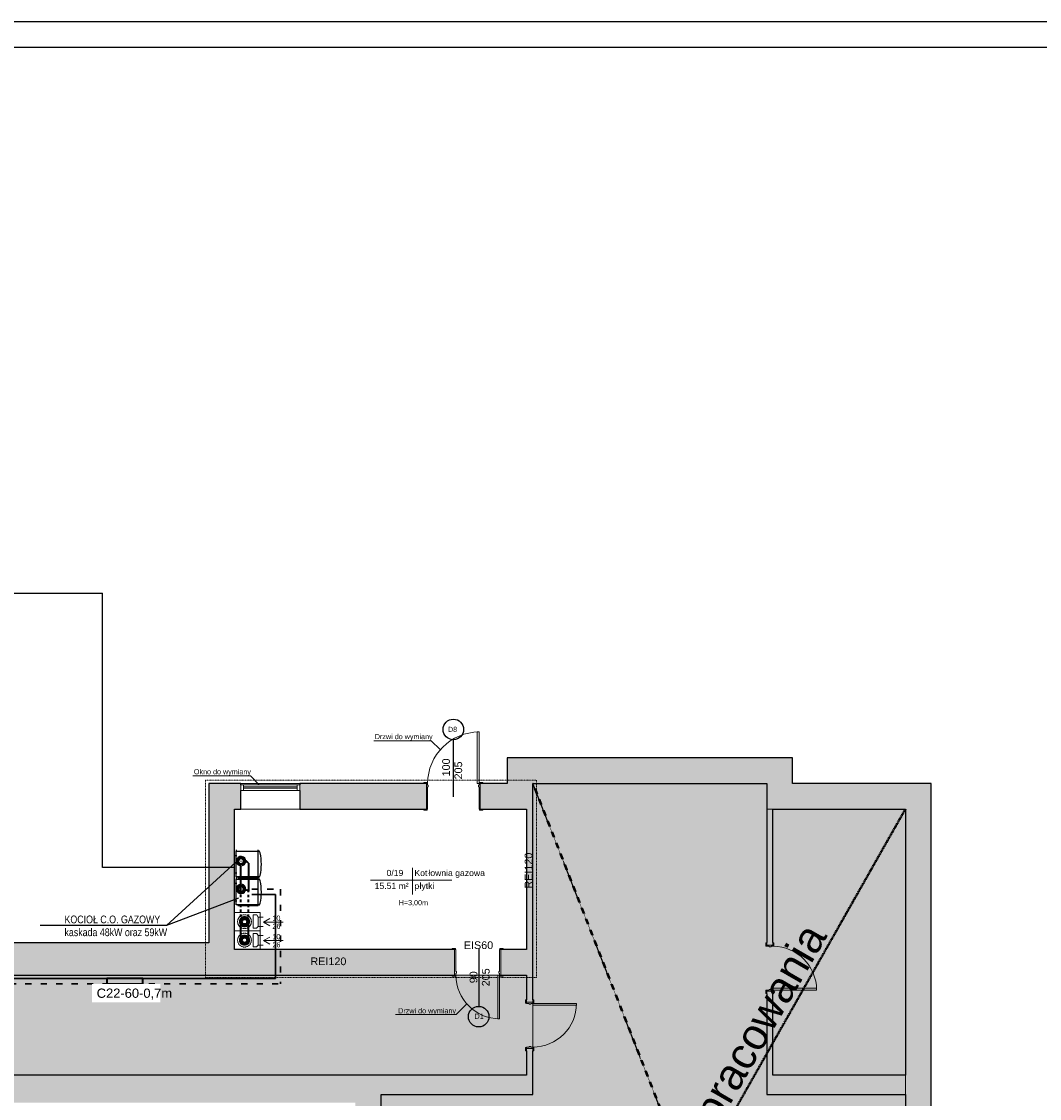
# Model space of a CAD drawing. Header units: inches. Extents: x -112469 to 885939, y -131046 to 286269.
# Tile 47 of 138: x 17702 to 37501, y -109999 to -89046. Entities that reach past the tile are written whole.
import ezdxf
from ezdxf import colors
from ezdxf.entities.mleader import LeaderData, LeaderLine
from ezdxf.math import Vec2, Vec3

# ---------------------------------------------------------------- set-up
doc = ezdxf.new("R2010")
doc.units = ezdxf.units.IN
doc.header["$MEASUREMENT"] = 0
for name, pattern in [('ACAD_ISO03W100', [30, 12, -18]), ('Aligning Line 1_8_', [0.635, 0.3175, -0.3175]), ('Kreska', [0.635, 0.3175, -0.3175])]:
    doc.linetypes.add(name, pattern=pattern)
for name, color, linetype, lineweight in [('_IS_CO grzejniki', 1, 'Continuous', 35), ('_IS_CO opis', 26, 'Continuous', 25), ('_IS_CO powrót', 5, 'ACAD_ISO03W100', 30), ('_IS_CO zasilenie', 1, 'Continuous', 30), ('_IS_gaz opis', 46, 'Continuous', 25), ('A-AREA-IDEN', 251, 'Continuous', 9), ('A-DETL', 251, 'Continuous', 9), ('A-DETL-GENF', 254, 'Continuous', 9), ('A-DETL-MEDM', 251, 'Continuous', 25), ('A-DETL-THIN', 251, 'Continuous', 9), ('A-DOOR', 251, 'Continuous', 9), ('A-DOOR-FRAM', 251, 'Continuous', 18), ('A-GLAZ', 251, 'Continuous', 9), ('A-WALL', 251, 'Continuous', 9), ('A-WALL-PATT', 254, 'Continuous', 25), ('G-ANNO-TEXT', 251, 'Continuous', 9), ('I-WALL', 251, 'Continuous', 9), ('S-BEAM', 253, 'Continuous', 9)]:
    doc.layers.add(name, color=color, linetype=linetype, lineweight=lineweight)
doc.styles.add('Arial', font='arial.ttf', dxfattribs={"height": 25})
doc.styles.add('Arial_1', font='arial.ttf', dxfattribs={"height": 12})
doc.styles.add('Arial_3', font='arial.ttf', dxfattribs={"height": 15})
doc.styles.add('Arial_5', font='arial.ttf', dxfattribs={"height": 20})
doc.styles.get("Standard").update_dxf_attribs({"font": 'arial.ttf'})

# ---------------------------------------------------------------- blocks, each defined once
blk = doc.blocks.new('Drzwi-wewnętrzne-jednoskrzydłowe-dwupanelowe-drewniane - 900 x 2100mm-438152-3_Poziom parteru')
at = {"layer": 'A-DOOR', "lineweight": 18}
for p, q in [((42.5, 90.7), (39, 90.7)), ((39, 90.7), (39, 5.7)), ((42.5, 5.7), (42.5, 90.7)), ((39, 5.7), (42.5, 5.7))]:
    blk.add_line(p, q, dxfattribs=at)
at = {"layer": 'A-DOOR'}
for p, q in [((-43.1, 7.7), (-49.6, 7.7)), ((-49.6, 7.7), (-49.6, 5.7)), ((-49.6, 5.7), (-43.1, 5.7)), ((-43.1, 5.7), (-43.1, 7.7)), ((49.6, 7.7), (43.1, 7.7)), ((43.1, 7.7), (43.1, 5.7)), ((43.1, 5.7), (49.6, 5.7)), ((49.6, 5.7), (49.6, 7.7)), ((-43.1, -6.3), (-49.6, -6.3)), ((-49.6, -6.3), (-49.6, -8.3)), ((-49.6, -8.3), (-43.1, -8.3)), ((-43.1, -8.3), (-43.1, -6.3)), ((49.6, -6.3), (43.1, -6.3)), ((43.1, -6.3), (43.1, -8.3)), ((43.1, -8.3), (49.6, -8.3)), ((49.6, -8.3), (49.6, -6.3))]:
    blk.add_line(p, q, dxfattribs=at)
blk.add_arc((42.5, 5.7), 85, 90, 180, dxfattribs=at)
at = {"layer": 'A-DOOR-FRAM'}
for p, q in [((-42.5, 5.7), (-45, 5.7)), ((-45, 5.7), (-45, -6.3)), ((-42.5, 2.2), (-42.5, 5.7)), ((-41.2, 2.2), (-42.5, 2.2)), ((-41.2, -1.3), (-41.2, 2.2)), ((42.5, 2.2), (41.2, 2.2)), ((41.2, 2.2), (41.2, -1.3)), ((42.5, 5.7), (42.5, 2.2)), ((45, 5.7), (42.5, 5.7)), ((45, -6.3), (45, 5.7)), ((-45, -6.3), (-42.5, -6.3)), ((-42.5, -6.3), (-42.5, -1.3)), ((-42.5, -1.3), (-41.2, -1.3)), ((41.2, -1.3), (42.5, -1.3)), ((42.5, -1.3), (42.5, -6.3)), ((42.5, -6.3), (45, -6.3))]:
    blk.add_line(p, q, dxfattribs=at)
blk = doc.blocks.new('Drzwi-wewnętrzne-jednoskrzydłowe-dwupanelowe-drewniane - 1000 x 2100mm-689993-3_Poziom parteru')
at = {"layer": 'A-DOOR', "lineweight": 18}
for p, q in [((50, 124.6825), (46.5, 124.6825)), ((46.5, 124.6825), (46.5, 24.6825)), ((50, 24.6825), (50, 124.6825)), ((46.5, 24.6825), (50, 24.6825))]:
    blk.add_line(p, q, dxfattribs=at)
at = {"layer": 'A-DOOR'}
for p, q in [((-50.635, 26.6825), (-57.135, 26.6825)), ((-57.135, 26.6825), (-57.135, 24.6825)), ((-57.135, 24.6825), (-50.635, 24.6825)), ((-50.635, 24.6825), (-50.635, 26.6825)), ((57.135, 26.6825), (50.635, 26.6825)), ((50.635, 26.6825), (50.635, 24.6825)), ((50.635, 24.6825), (57.135, 24.6825)), ((57.135, 24.6825), (57.135, 26.6825)), ((-50.635, -25.3175), (-57.135, -25.3175)), ((-57.135, -25.3175), (-57.135, -27.3175)), ((-57.135, -27.3175), (-50.635, -27.3175)), ((-50.635, -27.3175), (-50.635, -25.3175)), ((57.135, -25.3175), (50.635, -25.3175)), ((50.635, -25.3175), (50.635, -27.3175)), ((50.635, -27.3175), (57.135, -27.3175)), ((57.135, -27.3175), (57.135, -25.3175))]:
    blk.add_line(p, q, dxfattribs=at)
blk.add_arc((50, 24.6825), 100, 90, 180, dxfattribs=at)
at = {"layer": 'A-DOOR-FRAM'}
for p, q in [((-50, 24.6825), (-52.5, 24.6825)), ((-52.5, 24.6825), (-52.5, -25.3175)), ((-50, 21.1825), (-50, 24.6825)), ((-48.73, 21.1825), (-50, 21.1825)), ((-48.73, 17.69), (-48.73, 21.1825)), ((50, 21.1825), (48.73, 21.1825)), ((48.73, 21.1825), (48.73, 17.69)), ((50, 24.6825), (50, 21.1825)), ((52.5, 24.6825), (50, 24.6825)), ((52.5, -25.3175), (52.5, 24.6825)), ((-50, -25.3175), (-50, 17.69)), ((-50, 17.69), (-48.73, 17.69)), ((48.73, 17.69), (50, 17.69)), ((50, 17.69), (50, -25.3175)), ((-52.5, -25.3175), (-50, -25.3175)), ((50, -25.3175), (52.5, -25.3175))]:
    blk.add_line(p, q, dxfattribs=at)
blk = doc.blocks.new('Drzwi-wewnętrzne-jednoskrzydłowe-dwupanelowe-drewniane - 900 x 2100mm-683114-3_Poziom parteru')
at = {"layer": 'A-DOOR'}
for p, q in [((-49.635, 27.3175), (-43.135, 27.3175)), ((-49.635, 25.3175), (-49.635, 27.3175)), ((-43.135, 25.3175), (-49.635, 25.3175)), ((-43.135, 27.3175), (-43.135, 25.3175)), ((43.135, 27.3175), (49.635, 27.3175)), ((43.135, 25.3175), (43.135, 27.3175)), ((49.635, 25.3175), (43.135, 25.3175)), ((49.635, 27.3175), (49.635, 25.3175)), ((-49.635, -24.6825), (-43.135, -24.6825)), ((-49.635, -26.6825), (-49.635, -24.6825)), ((-43.135, -26.6825), (-49.635, -26.6825)), ((-43.135, -24.6825), (-43.135, -26.6825)), ((43.135, -24.6825), (49.635, -24.6825)), ((43.135, -26.6825), (43.135, -24.6825)), ((49.635, -26.6825), (43.135, -26.6825)), ((49.635, -24.6825), (49.635, -26.6825))]:
    blk.add_line(p, q, dxfattribs=at)
at = {"layer": 'A-DOOR', "lineweight": 18}
for p, q in [((39, -24.6825), (42.5, -24.6825)), ((39, -109.6825), (39, -24.6825)), ((42.5, -24.6825), (42.5, -109.6825)), ((42.5, -109.6825), (39, -109.6825))]:
    blk.add_line(p, q, dxfattribs=at)
at = {"layer": 'A-DOOR'}
blk.add_arc((42.5, -24.6825), 85, 180, 270, dxfattribs=at)
at = {"layer": 'A-DOOR-FRAM'}
for p, q in [((-45, 25.3175), (-42.5, 25.3175)), ((-45, -24.6825), (-45, 25.3175)), ((-42.5, 25.3175), (-42.5, -17.69)), ((42.5, 25.3175), (45, 25.3175)), ((42.5, -17.69), (42.5, 25.3175)), ((45, 25.3175), (45, -24.6825)), ((-42.5, -17.69), (-41.23, -17.69)), ((-41.23, -17.69), (-41.23, -21.1825)), ((41.23, -17.69), (42.5, -17.69)), ((41.23, -21.1825), (41.23, -17.69)), ((-42.5, -24.6825), (-45, -24.6825)), ((-42.5, -21.1825), (-42.5, -24.6825)), ((-41.23, -21.1825), (-42.5, -21.1825)), ((42.5, -21.1825), (41.23, -21.1825)), ((42.5, -24.6825), (42.5, -21.1825)), ((45, -24.6825), (42.5, -24.6825))]:
    blk.add_line(p, q, dxfattribs=at)
blk = doc.blocks.new('Aluminum_1 szybowe - 115x115-690100-3_Poziom parteru')
at = {"layer": 'A-GLAZ', "lineweight": 18}
for p, q in [((-137.2, -13.7), (-132.1, -13.7)), ((-137.2, -25.1), (-137.2, -13.7)), ((-132.1, -13.7), (-132.1, -25.1)), ((-132.1, -18.1), (-27.2, -18.1)), ((-132.1, -20.7), (-132.1, -18.1)), ((-27.2, -20.7), (-132.1, -20.7)), ((-27.2, -13.7), (-22.2, -13.7)), ((-27.2, -25.1), (-27.2, -13.7)), ((-27.2, -18.1), (-27.2, -20.7)), ((-22.2, -13.7), (-22.2, -25.1)), ((-132.1, -25.1), (-137.2, -25.1)), ((-22.2, -25.1), (-27.2, -25.1))]:
    blk.add_line(p, q, dxfattribs=at)
at = {"layer": 'A-GLAZ'}
for p, q in [((-27.2, -13.7), (-132.1, -13.7)), ((-132.1, -25.1), (-27.2, -25.1))]:
    blk.add_line(p, q, dxfattribs=at)
blk = doc.blocks.new('Drzwi-wewnętrzne-jednoskrzydłowe-dwupanelowe-drewniane - 900 x 2100mm-658395-3_Poziom parteru')
at = {"layer": 'A-DOOR'}
for p, q in [((-49.6, 8.3), (-43.1, 8.3)), ((-49.6, 6.3), (-49.6, 8.3)), ((-43.1, 6.3), (-49.6, 6.3)), ((-43.1, 8.3), (-43.1, 6.3)), ((43.1, 8.3), (49.6, 8.3)), ((43.1, 6.3), (43.1, 8.3)), ((49.6, 6.3), (43.1, 6.3)), ((49.6, 8.3), (49.6, 6.3)), ((-49.6, -5.7), (-43.1, -5.7)), ((-49.6, -7.7), (-49.6, -5.7)), ((-43.1, -7.7), (-49.6, -7.7)), ((-43.1, -5.7), (-43.1, -7.7)), ((43.1, -5.7), (49.6, -5.7)), ((43.1, -7.7), (43.1, -5.7)), ((49.6, -7.7), (43.1, -7.7)), ((49.6, -5.7), (49.6, -7.7))]:
    blk.add_line(p, q, dxfattribs=at)
at = {"layer": 'A-DOOR', "lineweight": 18}
for p, q in [((39, -5.7), (42.5, -5.7)), ((39, -90.7), (39, -5.7)), ((42.5, -5.7), (42.5, -90.7)), ((42.5, -90.7), (39, -90.7))]:
    blk.add_line(p, q, dxfattribs=at)
at = {"layer": 'A-DOOR'}
blk.add_arc((42.5, -5.7), 85, 180, 270, dxfattribs=at)
at = {"layer": 'A-DOOR-FRAM'}
for p, q in [((-45, 6.3), (-42.5, 6.3)), ((-45, -5.7), (-45, 6.3)), ((-42.5, 6.3), (-42.5, 1.3)), ((-42.5, 1.3), (-41.2, 1.3)), ((-41.2, 1.3), (-41.2, -2.2)), ((41.2, 1.3), (42.5, 1.3)), ((41.2, -2.2), (41.2, 1.3)), ((42.5, 6.3), (45, 6.3)), ((42.5, 1.3), (42.5, 6.3)), ((45, 6.3), (45, -5.7)), ((-42.5, -5.7), (-45, -5.7)), ((-42.5, -2.2), (-42.5, -5.7)), ((-41.2, -2.2), (-42.5, -2.2)), ((42.5, -2.2), (41.2, -2.2)), ((42.5, -5.7), (42.5, -2.2)), ((45, -5.7), (42.5, -5.7))]:
    blk.add_line(p, q, dxfattribs=at)
blk = doc.blocks.new('Etyk_pom_1_mala - Etyk_pom_1_mala-219433-3_Poziom parteru')
at = {"layer": 'A-AREA-IDEN'}
for p, q in [((-0.096, 0.144), (-0.096, -0.378)), ((-0.915, -0.101), (0.666, -0.101))]:
    blk.add_line(p, q, dxfattribs=at)
blk = doc.blocks.new('komin systemowy_dym_1went1 - komin systemowy_Kasia-2680340-3_Parter')
at = {"layer": 'S-BEAM'}
for p, q in [((50, 36), (0, 36)), ((0, 36), (0, 0)), ((36.1, 31.1), (43.2, 31.1)), ((36.1, 5.1), (36.1, 31.1)), ((43.2, 31.1), (45.7, 26.8)), ((45.7, 26.8), (45.7, 8.3)), ((50, 0), (50, 36)), ((42.6, 5.1), (36.1, 5.1)), ((45.7, 8.3), (42.6, 5.1)), ((0, 0), (50, 0))]:
    blk.add_line(p, q, dxfattribs=at)
for radius, start, end in [(13.5, 0, 180), (13.5, 159.0965, 164.2782), (13.5, 142.3734, 148.5517), (10, 360, 180), (10, 161.977, 180), (13.5, 126.247, 132.8178), (10, 143.3121, 156.6879), (8.5, 0, 180), (8.5, 156.6879, 161.977), (10, 101.977, 138.023), (8.5, 138.023, 143.3121), (13.5, 110.3191, 117.0726), (13.5, 94.4808, 101.3099), (8.5, 96.6879, 101.977), (10, 83.3121, 96.6879), (8.5, 78.023, 83.3121), (13.5, 78.6901, 85.5192), (10, 41.977, 78.023), (13.5, 62.9274, 69.6809), (8.5, 36.6879, 41.977), (8.5, 18.023, 23.3121), (13.5, 47.1822, 53.753), (10, 23.3121, 36.6879), (10, 0, 18.023), (13.5, 31.4483, 37.6266), (13.5, 15.7218, 20.9035), (13.5, 180, 0), (13.5, 195.7218, 200.9035), (13.5, 211.4483, 217.6266), (10, 180, 360), (10, 180, 198.023), (10, 203.3121, 216.6879), (13.5, 227.1822, 233.753), (8.5, 180, 0), (8.5, 198.023, 203.3121), (10, 221.977, 258.023), (8.5, 216.6879, 221.977), (13.5, 242.9274, 249.6809), (13.5, 258.6901, 265.5192), (8.5, 258.023, 263.3121), (10, 263.3121, 276.6879), (8.5, 276.6879, 281.977), (13.5, 274.4808, 281.3099), (10, 281.977, 318.023), (13.5, 290.3191, 297.0726), (8.5, 318.023, 323.3121), (8.5, 336.6879, 341.977), (10, 323.3121, 336.6879), (13.5, 306.247, 312.8178), (10, 341.977, 360), (13.5, 322.3734, 328.5517), (13.5, 339.0965, 344.2782)]:
    blk.add_arc((19.4, 18), radius, start, end, dxfattribs=at)
blk = doc.blocks.new('piwnica')
at = {"layer": 'A-DETL-GENF', "true_color": 0xe5e5e5}
for points in [[(37454.19, -6258.34), (47646.09, -6258.34), (47646.09, 6212.75), (44946.09, 6212.75), (44946.09, 8217.75), (45066.09, 8217.75), (45066.09, 6582.75), (47646.09, 6582.75), (47646.09, 11762.75), (45066.09, 11762.75), (45066.09, 9117.75), (44946.09, 9117.75), (44946.09, 12262.75), (40396.09, 12262.75), (40396.09, 6212.75), (37446.09, 6212.75), (37446.09, -6258.34)], [(40276.09, 6582.75), (40276.09, 7107.75), (40396.09, 7107.75), (40396.09, 8007.75), (40276.09, 8007.75), (40276.09, 8532.75), (24996.09, 8532.75), (24996.09, 8512.75), (24246.09, 8512.75), (24246.09, 6612.75), (24996.09, 6612.75), (24996.09, 6582.75), (38602.34, 6582.75)]]:
    blk.add_hatch(color=254, dxfattribs=at).paths.add_polyline_path(points)
at = {"layer": 'A-WALL-PATT', "lineweight": 9}
for points in [[(40396.09, 11762.75), (40396.09, 12762.75), (39896.09, 12762.75), (39896.09, 11762.75), (40276.09, 11762.75)], [(42945.35, 12262.75), (44946.09, 12262.75), (44946.09, 12762.75), (40396.09, 12762.75), (40396.09, 12262.75)], [(45066.09, 11762.75), (45446.09, 11762.75), (45446.09, 12762.75), (44946.09, 12762.75), (44946.09, 11762.75)], [(34096.09, 9162.75), (34596.09, 9162.75), (34596.09, 12262.75), (34096.09, 12262.75)], [(45446.09, 11762.75), (48146.09, 11762.75), (48146.09, 12262.75), (45446.09, 12262.75)], [(40276.09, 9032.75), (40396.09, 9032.75), (40396.09, 11762.75), (40276.09, 11762.75), (40276.09, 10120.74)], [(28861.81, 8532.75), (34596.09, 8532.75), (34596.09, 9162.75), (24996.09, 9162.75), (24996.09, 8532.75), (27101.37, 8532.75)], [(35903.58, 6052.75), (36946.09, 6052.75), (36946.09, 6582.75), (24996.09, 6582.75), (24996.09, 6052.75), (28861.81, 6052.75)], [(37446.09, 6212.75), (40276.09, 6212.75), (40276.09, 6582.75), (37446.09, 6582.75)]]:
    blk.add_hatch(color=251, dxfattribs=at).paths.add_polyline_path(points)
h = blk.add_hatch(color=251, dxfattribs=at)
h.paths.add_polyline_path([(34596.09, 11762.75), (34716.09, 11762.75), (34716.09, 12262.75), (34596.09, 12262.75)])
h.paths.add_polyline_path([(35866.09, 11762.75), (38326.09, 11762.75), (38326.09, 12262.75), (35866.09, 12262.75), (35866.09, 12123.05)])
h.paths.add_polyline_path([(39896.09, 11762.75), (39896.09, 12262.75), (39376.09, 12262.75), (39376.09, 11762.75), (39424.46, 11762.75)])
h = blk.add_hatch(color=251, dxfattribs=at)
h.paths.add_polyline_path([(44946.09, 6212.75), (47646.09, 6212.75), (47646.09, 6582.75), (45066.09, 6582.75), (45066.09, 8217.75), (44946.09, 8217.75), (44946.09, 6582.75)])
h.paths.add_polyline_path([(45031.09, 9117.75), (45066.09, 9117.75), (45066.09, 11762.75), (44946.09, 11762.75), (44946.09, 9117.75), (44996.17, 9117.75)])
h = blk.add_hatch(color=251, dxfattribs=at)
h.paths.add_polyline_path([(47996.09, -6258.34), (48146.09, -6258.34), (48146.09, 11762.75), (47646.09, 11762.75), (47646.09, -6258.34), (47881.79, -6258.34), (47881.79, -5717.25), (47996.09, -5717.25), (47996.09, -5768.05)])
h.paths.add_polyline_path([(47881.79, -3517.25), (47881.79, -2417.25), (47996.09, -2417.25), (47996.09, -3517.25)])
h.paths.add_polyline_path([(47996.09, -217.25), (47881.79, -217.25), (47881.79, 882.75), (47996.09, 882.75), (47996.09, -166.45)])
h = blk.add_hatch(color=251, dxfattribs=at)
h.paths.add_polyline_path([(39776.09, 8532.75), (40396.09, 8532.75), (40396.09, 9032.75), (39776.09, 9032.75), (39776.09, 8567.75)])
h.paths.add_polyline_path([(34596.09, 8532.75), (38876.09, 8532.75), (38876.09, 9032.75), (34596.09, 9032.75)])
h = blk.add_hatch(color=251, dxfattribs=at)
h.paths.add_polyline_path([(40396.09, 6212.75), (40396.09, 7107.75), (40276.09, 7107.75), (40276.09, 6212.75)])
h.paths.add_polyline_path([(40276.09, 8007.75), (40396.09, 8007.75), (40396.09, 8532.75), (40276.09, 8532.75), (40276.09, 8054.1)])
h = blk.add_hatch(color=251, dxfattribs=at)
h.paths.add_polyline_path([(37242.96, -6258.34), (37446.09, -6258.34), (37446.09, 6582.75), (36946.09, 6582.75), (36946.09, -6258.34), (37096.09, -6258.34), (37096.09, -5717.25), (37210.39, -5717.25), (37210.39, -6258.34)])
h.paths.add_polyline_path([(37210.39, -3517.25), (37096.09, -3517.25), (37096.09, -2417.25), (37210.39, -2417.25), (37210.39, -3466.45)])
h.paths.add_polyline_path([(37097.29, -217.25), (37096.09, -217.25), (37096.09, 882.75), (37210.39, 882.75), (37210.39, -217.25)])
at = {"layer": 'A-DETL', "color": 251}
for p, q in [((37302.42, 13092.7), (38422.42, 13092.7)), ((38422.42, 13092.7), (38593.81, 12921.31)), ((33783.77, 12408.75), (34903.77, 12408.75)), ((34903.77, 12408.75), (35075.16, 12237.35)), ((38907.42, 7767.7), (39109.04, 7969.32)), ((37727.42, 7767.7), (38907.42, 7767.7))]:
    blk.add_line(p, q, dxfattribs=at)
at = {"layer": 'A-DETL', "color": 251, "linetype": 'Aligning Line 1_8_', "lineweight": 18}
for p, q in [((34030.53, 12325.68), (40470.53, 12325.68)), ((34030.53, 12325.68), (34030.53, 8485.01)), ((40470.53, 12325.68), (40470.53, 8485.01)), ((40470.53, 8485.01), (34030.53, 8485.01))]:
    blk.add_line(p, q, dxfattribs=at)
at = {"layer": 'A-DETL', "color": 251, "linetype": 'Aligning Line 1_8_', "lineweight": 50}
for p, q in [((40396.09, 12262.75), (47646.09, -6241.85)), ((37446.09, -6241.85), (47646.09, 11762.75))]:
    blk.add_line(p, q, dxfattribs=at)
at = {"layer": 'A-DETL-MEDM', "color": 251}
for p, q in [((38851.09, 12002.75), (38851.09, 13112.75)), ((39344.28, 9035.07), (39344.28, 7925.07))]:
    blk.add_line(p, q, dxfattribs=at)
for centre in [(38851.09, 13312.75), (39344.28, 7725.07)]:
    blk.add_circle(centre, 200, dxfattribs=at)
at = {"layer": 'A-DETL-THIN', "color": 251}
for p, q in [((44946.09, 12262.75), (40396.09, 12262.75)), ((40396.09, 12262.75), (40396.09, 6212.75)), ((44946.09, 11762.75), (44946.09, 12262.75)), ((47646.09, 11762.75), (44946.09, 11762.75)), ((47646.09, -6258.34), (47646.09, 11762.75)), ((35053.5, 9660.33), (35153.5, 9660.33)), ((35053.5, 9475.33), (35153.5, 9475.33)), ((35160.91, 9562.83), (35282.16, 9632.83)), ((35160.91, 9562.83), (35540.91, 9562.83)), ((35160.91, 9562.83), (35282.16, 9492.83)), ((35053.5, 9300.33), (35153.5, 9300.33)), ((35160.91, 9202.83), (35282.16, 9272.83)), ((35053.5, 9115.33), (35153.5, 9115.33)), ((35160.91, 9202.83), (35540.91, 9202.83)), ((35160.91, 9202.83), (35282.16, 9132.83)), ((40276.09, 8532.75), (24246.09, 8532.75)), ((40276.09, 8007.75), (40276.09, 8532.75)), ((40396.09, 8007.75), (40276.09, 8007.75)), ((40396.09, 7107.75), (40396.09, 8007.75)), ((40276.09, 6582.75), (40276.09, 7107.75)), ((40276.09, 7107.75), (40396.09, 7107.75)), ((24246.09, 6582.75), (40276.09, 6582.75)), ((40396.09, 6212.75), (37446.09, 6212.75)), ((37446.09, 6212.75), (37446.09, -6258.34))]:
    blk.add_line(p, q, dxfattribs=at)
at = {"layer": 'A-WALL', "color": 251, "lineweight": 25}
for p, q in [((39896.09, 12762.75), (39896.09, 12262.75)), ((45446.09, 12762.75), (39896.09, 12762.75)), ((45446.09, 12262.75), (45446.09, 12762.75)), ((34716.09, 12262.75), (34096.09, 12262.75)), ((34096.09, 12262.75), (34096.09, 9162.75)), ((34716.09, 12237.35), (34716.09, 12262.75)), ((38279.74, 12262.75), (35866.09, 12262.75)), ((35866.09, 12262.75), (35866.09, 12237.35)), ((39896.09, 12262.75), (39422.44, 12262.75)), ((40396.09, 12262.75), (44946.09, 12262.75)), ((40396.09, 8054.1), (40396.09, 12262.75)), ((44946.09, 12262.75), (44946.09, 9164.1)), ((48146.09, 12262.75), (45446.09, 12262.75)), ((48146.09, -6258.34), (48146.09, 12262.75)), ((34716.09, 11762.75), (34716.09, 12123.05)), ((35866.09, 12123.05), (35866.09, 11762.75)), ((34596.09, 9032.75), (34596.09, 11762.75)), ((34596.09, 11762.75), (34716.09, 11762.75)), ((35866.09, 11762.75), (38279.74, 11762.75)), ((39422.44, 11762.75), (40276.09, 11762.75)), ((40276.09, 11762.75), (40276.09, 9032.75)), ((45066.09, 11762.75), (47646.09, 11762.75)), ((45066.09, 9164.1), (45066.09, 11762.75)), ((47646.09, 11762.75), (47646.09, 6582.75)), ((34096.09, 9162.75), (24996.09, 9162.75)), ((38829.74, 9032.75), (34596.09, 9032.75)), ((40276.09, 9032.75), (39822.44, 9032.75)), ((24996.09, 8532.75), (38829.74, 8532.75)), ((39822.44, 8532.75), (40276.09, 8532.75)), ((40276.09, 8532.75), (40276.09, 8054.1)), ((44946.09, 8171.4), (44946.09, 6212.75)), ((45066.09, 6582.75), (45066.09, 8171.4)), ((40276.09, 7061.4), (40276.09, 6582.75)), ((40396.09, 6212.75), (40396.09, 7061.4)), ((40276.09, 6582.75), (36946.09, 6582.75)), ((47646.09, 6582.75), (45066.09, 6582.75)), ((37446.09, -6258.34), (37446.09, 6212.75)), ((37446.09, 6212.75), (40396.09, 6212.75)), ((44946.09, 6212.75), (47646.09, 6212.75)), ((47646.09, 6212.75), (47646.09, -6258.34))]:
    blk.add_line(p, q, dxfattribs=at)
at = {"layer": 'A-WALL', "color": 251}
for p, q in [((34716.09, 12262.75), (35866.09, 12262.75)), ((35866.09, 11762.75), (34716.09, 11762.75))]:
    blk.add_line(p, q, dxfattribs=at)
at = {"layer": 'I-WALL', "color": 251, "lineweight": 25}
blk.add_line((36946.09, 6582.75), (24996.09, 6582.75), dxfattribs=at)
at = {"layer": 'A-AREA-IDEN', "color": 251, "xscale": 999.9999999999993, "yscale": 999.9999999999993, "zscale": 999.9999999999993}
blk.add_blockref('Etyk_pom_1_mala - Etyk_pom_1_mala-219433-3_Poziom parteru', (38153.77, 10478.23), dxfattribs=at)
at = {"layer": 'A-DOOR', "color": 251, "xscale": 10, "yscale": 10, "zscale": 10}
for name, p in [('Drzwi-wewnętrzne-jednoskrzydłowe-dwupanelowe-drewniane - 1000 x 2100mm-689993-3_Poziom parteru', (38851.09, 12015.93)), ('Drzwi-wewnętrzne-jednoskrzydłowe-dwupanelowe-drewniane - 900 x 2100mm-683114-3_Poziom parteru', (39326.09, 8779.58))]:
    blk.add_blockref(name, p, dxfattribs=at)
for name, p, rotation in [('Drzwi-wewnętrzne-jednoskrzydłowe-dwupanelowe-drewniane - 900 x 2100mm-438152-3_Poziom parteru', (45009.27, 8667.75), 270), ('Drzwi-wewnętrzne-jednoskrzydłowe-dwupanelowe-drewniane - 900 x 2100mm-658395-3_Poziom parteru', (40339.27, 7557.75), 90)]:
    blk.add_blockref(name, p, dxfattribs=dict(at, rotation=rotation))
at = {"layer": 'A-GLAZ', "color": 251, "xscale": 10, "yscale": 10, "zscale": 10, "rotation": 180}
blk.add_blockref('Aluminum_1 szybowe - 115x115-690100-3_Poziom parteru', (34494.49, 11986.2), dxfattribs=at)
at = {"layer": 'S-BEAM', "color": 251, "xscale": 10, "yscale": 10, "zscale": 10}
for p in [(34596.09, 9392.75), (34596.09, 9032.75)]:
    blk.add_blockref('komin systemowy_dym_1went1 - komin systemowy_Kasia-2680340-3_Parter', p, dxfattribs=at)
at = {"layer": 'A-AREA-IDEN', "color": 251, "char_height": 120, "attachment_point": 1, "style": 'Arial'}
for s, insert, width in [('0/19', (37551.86, 10579.95), 424.8944), ('Kot', (38094.64, 10579.95), 328.6919), ('łownia gazowa', (38365.84, 10579.95), 1410.97), ('15.51 m²', (37320.5, 10328.24), 857.8056), ('\\fArial|b0|i0|c238|p34|;p', (38094.64, 10328.24), 120.2531), ('łytki', (38193.86, 10328.24), 384.81)]:
    blk.add_mtext(s, dxfattribs=dict(at, insert=insert, width=width))
at = {"layer": 'G-ANNO-TEXT', "color": 251, "attachment_point": 1}
for s, insert, char_height, width, style in [('Drzwi do wymiany', (37323.11, 13223.7), 100, 1338.8181, 'Arial_3'), ('D8', (38746.58, 13364), 100, 216.4556, 'Arial_3'), ('Okno do wymiany', (33804.46, 12539.74), 100, 1322.7844, 'Arial_3'), ('H=3,00m', (37787.9, 9992.54), 100, 673.4175, 'Arial_3'), ('10', (35333.03, 9691.28), 100, 192.405, 'Arial_1'), ('26', (35333.03, 9532.53), 100, 192.405, 'Arial_1'), ('10', (35333.03, 9331.28), 100, 192.405, 'Arial_1'), ('26', (35333.03, 9172.53), 100, 192.405, 'Arial_1'), ('EIS60', (39055.51, 9189.7), 150, 697.4681, 'Arial_1'), ('REI120', (36071.95, 8876.12), 150, 857.8056, 'Arial_1'), ('Drzwi do wymiany', (37778.11, 7888.7), 100, 1338.8181, 'Arial_3'), ('D1', (39263.79, 7781.47), 100, 216.4556, 'Arial_3')]:
    blk.add_mtext(s, dxfattribs=dict(at, insert=insert, char_height=char_height, width=width, style=style))
for s, insert, char_height, width, rotation, style in [('100', (38634.59, 12399.04), 150, 432.9112, 90, 'Arial_1'), ('205', (38872.71, 12339.51), 150, 432.9112, 90, 'Arial_1'), ('REI120', (40238.76, 10216.44), 150, 857.8056, 90, 'Arial_1'), ('Obszar poza zakresem opracowania', (38821.41, -2186.77), 600, 16643.0325, 60.043017, 'Arial_5'), ('90', (39168.43, 8374.45), 150, 288.6075, 90, 'Arial_1'), ('205', (39406.56, 8314.92), 150, 432.9112, 90, 'Arial_1')]:
    blk.add_mtext(s, dxfattribs=dict(at, insert=insert, char_height=char_height, width=width, rotation=rotation, style=style))
blk = doc.blocks.new('boven aanzicht con')
at = {"color": 1}
for p, q in [((3994, 1300), (4494, 1300)), ((3994, 871), (3994, 1300)), ((4464, 1308), (4024, 1308)), ((4024, 1308), (4024, 1306)), ((4024, 1306), (4024, 1303)), ((4024, 1303), (4024, 1302)), ((4024, 1300), (4024, 1302)), ((4074, 1338), (4074, 1288)), ((4414, 1339), (4414, 1288)), ((4464, 1308), (4464, 1306)), ((4464, 1306), (4464, 1303)), ((4464, 1303), (4464, 1302)), ((4464, 1302), (4464, 1300)), ((4494, 1300), (4494, 875)), ((4267, 1120), (4267, 1122)), ((4267, 1119), (4268, 1118)), ((4290, 1112), (4290, 1113)), ((4291, 1113), (4292, 1115)), ((4305, 1205), (4301, 1205)), ((4303, 1207), (4303, 1204)), ((3994, 871), (3994, 870)), ((3994, 871), (3994, 870)), ((3994, 871), (3994, 870)), ((3994, 870), (3995, 870)), ((3994, 870), (3994, 851)), ((3994, 851), (3994, 870)), ((3995, 870), (4493, 870)), ((4493, 870), (4494, 870)), ((4493, 848), (4494, 855)), ((4494, 870), (4494, 875)), ((4494, 870), (4494, 871)), ((4494, 851), (4494, 870))]:
    blk.add_line(p, q, dxfattribs=at)
blk.add_circle((4303, 1206), 73.5, dxfattribs=at)
for centre, radius, start, end in [((4023, 1301), 1, 270, 294.4698), ((4303, 1205), 91, 82.8298, 246.7741), ((4303, 1205), 56.2, 76.7634, 133.2366), ((4303, 1205), 91, 262.8458, 82.833), ((4296, 1178), 84.3, 73.8349, 76.2255), ((4303, 1205), 56.2, 16.7634, 73.2366), ((4464, 1301), 1, 245.5302, 270), ((4303, 1205), 56.2, 136.7634, 193.2366), ((4303, 1205), 56.2, 193.2366, 196.7634), ((4303, 1205), 56.2, 196.7634, 253.638), ((4303, 1205), 46.9, 262.3398, 247.5407), ((4303, 1205), 56.2, 133.2366, 136.7634), ((4303, 1205), 47, 249.1044, 260.8956), ((4303, 1205), 56.2, 253.638, 256.362), ((4303, 1205), 56.2, 256.362, 313.2366), ((4303, 1205), 56.2, 313.2366, 316.7634), ((4303, 1205), 56.2, 316.7634, 13.2366), ((4303, 1205), 56.2, 13.2366, 16.7634), ((4644, 863), 650, 180.5382, 181.3738), ((3996, 847), 2, 180.8133, 242.8265), ((4491, 847), 2, 296.1028, 359.1617), ((4244, 1927), 1118, 258.651, 281.2547)]:
    blk.add_arc(centre, radius, start, end, dxfattribs=at)
blk.add_ellipse((4279, 1116), major_axis=(11.6, -3.1), ratio=0.258819, dxfattribs=at)
for points, knots in [([(4248, 1193), (4248, 1192), (4248, 1192), (4248, 1192), (4248, 1192), (4248, 1192)], [0, 0, 0, 0, 0.5, 0.5, 1, 1, 1, 1]), ([(4248, 1190), (4249, 1190), (4249, 1190), (4249, 1190), (4249, 1189), (4249, 1189)], [0, 0, 0, 0, 0.5, 0.5, 1, 1, 1, 1]), ([(4285, 1162), (4285, 1162), (4285, 1162), (4286, 1162), (4286, 1162), (4286, 1162)], [0.7770185, 0.7770185, 0.7770185, 0.7770185, 0.875, 0.875, 1, 1, 1, 1]), ([(4295, 1159), (4296, 1159), (4296, 1159), (4296, 1159), (4296, 1159), (4297, 1159)], [0, 0, 0, 0, 0.125, 0.125, 0.20416, 0.20416, 0.20416, 0.20416]), ([(3994, 871), (3994, 871), (3994, 871), (3994, 871), (3994, 871), (3994, 871), (3994, 871), (3994, 871), (3994, 870), (3994, 870)], [0.3740197, 0.3740197, 0.3740197, 0.3740197, 0.5, 0.5, 0.75, 0.75, 0.875, 0.875, 1, 1, 1, 1]), ([(4494, 857), (4494, 856), (4494, 855), (4494, 854), (4494, 853), (4494, 852), (4494, 851), (4493, 849), (4493, 848), (4493, 848), (4493, 847), (4493, 847)], [0, 0, 0, 0, 0.0625, 0.0625, 0.125, 0.125, 0.25, 0.25, 0.375, 0.375, 0.46456, 0.46456, 0.46456, 0.46456]), ([(4493, 847), (4493, 847), (4493, 848), (4493, 848), (4493, 848), (4493, 848)], [0.6013961, 0.6013961, 0.6013961, 0.6013961, 0.75, 0.75, 0.7995415, 0.7995415, 0.7995415, 0.7995415])]:
    blk.add_open_spline(points, degree=3, knots=knots, dxfattribs=at)
blk.add_rational_spline([(4290, 1113), (4295, 1115), (4282, 1119), (4268, 1124), (4267, 1120)], [1, 0.65756504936, 1, 0.657565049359, 1], degree=2, knots=[0, 0, 0, 0.5, 0.5, 1, 1, 1], dxfattribs=at)
for points, weights in [([(4267, 1120), (4267, 1119), (4267, 1119)], [1, 0.990816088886, 1]), ([(4292, 1115), (4292, 1115), (4292, 1115)], [1, 0.9992111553, 1])]:
    blk.add_rational_spline(points, weights, degree=2, dxfattribs=at)
for points in [[(3995, 845), (4005, 841), (4015, 836), (4025, 831)], [(4463, 831), (4473, 836), (4483, 841), (4492, 845)]]:
    blk.add_open_spline(points, degree=3, dxfattribs=at)
blk = doc.blocks.new('A$C60A5FBD2')
for p, q in [((-250, -42), (-264, -42)), ((-264, -42), (-264, -439)), ((280, -9), (250, -9)), ((-250, -229), (-264, -229)), ((-250, -439), (-264, -439)), ((250, -439), (280, -439))]:
    blk.add_line(p, q)
blk.add_blockref('boven aanzicht con', (-4244, -1308))

msp = doc.modelspace()

# ---------------------------------------------------------------- linework, layer by layer
at = {"color": 232}
msp.add_line((4316, -100169), (19280, -100169), dxfattribs=at)

# ---------------------------------------------------------------- block references
msp.add_blockref('piwnica', (-12750, -116132))

# ---------------------------------------------------------------- next in the draw order: hatches: boundary and pattern name
at = {"layer": '_IS_CO grzejniki'}
h = msp.add_hatch(color=256, dxfattribs=at)
h.dxf.hatch_style = 1
edge = h.paths.add_edge_path()
edge.add_line((20062, -107766), (20062, -107666))
edge.add_line((19862, -107666), (19362, -107666))
edge.add_line((19362, -107666), (19362, -107766))
edge.add_line((19362, -107766), (19862, -107766))

# ---------------------------------------------------------------- next in the draw order: linework, layer by layer
at = {"color": 232}
for p, q in [((19280, -105504), (19280, -100169)), ((21846, -105504), (19280, -105504))]:
    msp.add_line(p, q, dxfattribs=at)
for points in [[(-22272, -89046), (52228, -89046), (52228, -131046), (-22272, -131046)], [(-21772, -89546), (51728, -89546), (51728, -130546), (-21772, -130546)]]:
    msp.add_lwpolyline(points, close=True)
at = {"layer": '_IS_CO grzejniki', "ltscale": 10}
for p, q in [((22115, -105422), (22016, -105324)), ((21965, -105480), (21916, -105430)), ((21965, -106022), (21965, -105480)), ((22115, -105422), (22115, -105964)), ((21965, -106920), (21965, -106560)), ((22115, -106920), (22115, -106560))]:
    msp.add_line(p, q, dxfattribs=at)
at = {"layer": '_IS_CO grzejniki', "linetype": 'Kreska', "ltscale": 150}
for p, q in [((21965, -106022), (21916, -105973)), ((21965, -106560), (21965, -106022)), ((22115, -105964), (22016, -105866)), ((22115, -106560), (22115, -105964))]:
    msp.add_line(p, q, dxfattribs=at)
at = {"layer": '_IS_CO grzejniki'}
msp.add_lwpolyline([(20062, -107766), (20062, -107666), (19362, -107666), (19362, -107766)], close=True, dxfattribs=at)
at = {"layer": '_IS_CO grzejniki', "ltscale": 10}
for centre, radius in [((22040, -106560), 75), ((22040, -106560), 50), ((22040, -106920), 75), ((22040, -106920), 50)]:
    msp.add_circle(centre, radius, dxfattribs=at)
at = {"layer": '_IS_CO powrót', "ltscale": 10}
for p, q in [((22180, -105929), (22739, -105929)), ((22739, -105929), (22739, -107766)), ((3076, -107766), (22739, -107766))]:
    msp.add_line(p, q, dxfattribs=at)
at = {"layer": '_IS_CO zasilenie', "ltscale": 10}
for p, q in [((22180, -106029), (22639, -106029)), ((22639, -106029), (22639, -107666)), ((3176, -107666), (22639, -107666))]:
    msp.add_line(p, q, dxfattribs=at)
at = {"layer": '_IS_gaz opis', "color": 0, "ltscale": 40}
msp.add_line((20522, -106635), (21868, -105404), dxfattribs=at)

# ---------------------------------------------------------------- next in the draw order: block references
at = {"color": 0, "ltscale": 10, "rotation": 89.99999999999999}
for p in [(21868, -105440), (21868, -105982)]:
    msp.add_blockref('A$C60A5FBD2', p, dxfattribs=at)

# ---------------------------------------------------------------- next in the draw order: leaders
at = {"layer": '_IS_gaz opis', "color": 0, "ltscale": 40}
ml = msp.add_multileader_mtext('Standard', dxfattribs=at)
ml.set_content('{\\fArial Narrow|b0|i0|c238|p34;KOCIOŁ C.O. GAZOWY\\Pkaskada 48kW oraz 59kW\\C1; \\P\\C256;\\P }')
ml.set_leader_properties()
ml.build(insert=Vec2(0, 0))
ml.multileader.update_dxf_attribs({"text_left_attachment_type": 6, "text_right_attachment_type": 6, "dogleg_length": 0.36, "arrow_head_size": 1.8})
ctx = ml.context
ctx.base_point, ctx.char_height, ctx.arrow_head_size, ctx.landing_gap_size, ctx.plane_origin = Vec3(18537, -106635), 150, 1.8, 0.9, Vec3(26015, -105684)
ctx.left_attachment, ctx.right_attachment = 6, 6
notes = []
notes.append((ctx, [(0, (1, 1, 0), (20522, -106635), (-1, 0), 0.36, [(0, [(21925, -106102)], 0, [])])]))
ctx.mtext.insert, ctx.mtext.line_spacing_style, ctx.mtext.flow_direction = Vec3(18538, -106441), 2, 5
for ctx, leaders in notes:
    for number, flags, end, landing, length, lines in leaders:
        leader = LeaderData()
        leader.index, (leader.has_last_leader_line, leader.has_dogleg_vector, leader.attachment_direction) = number, flags
        leader.last_leader_point, leader.dogleg_vector, leader.dogleg_length = Vec3(end), Vec3(landing), length
        for number, points, colour, breaks in lines:
            line = LeaderLine()
            line.index, line.vertices, line.color, line.breaks = number, Vec3.list(points), colors.encode_raw_color(colour), breaks
            leader.lines.append(line)
        ctx.leaders.append(leader)

# ---------------------------------------------------------------- next in the draw order: texts
at = {"layer": '_IS_CO opis', "ltscale": 15, "insert": (19164, -107861), "char_height": 180, "width": 1146.96, "attachment_point": 1, "style": 'Arial', "bg_fill": 2}
msp.add_mtext('C22-60-0,7m', dxfattribs=at)

doc.saveas('drawing.dxf')
